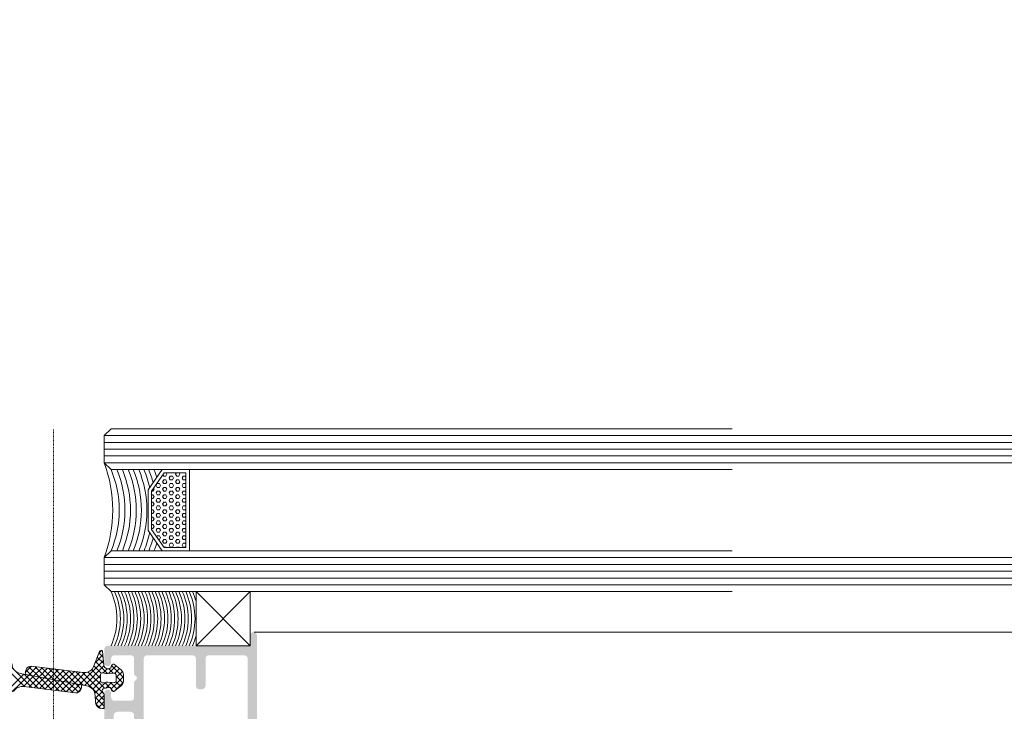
# Model space of a CAD drawing. Header units: millimetres. Extents: x -226731 to 126254, y -16359 to 60195.
# Tile 99 of 256: x -160377 to -160232, y 20937 to 21039. Entities that reach past the tile are written whole.
import ezdxf

# ---------------------------------------------------------------- set-up
doc = ezdxf.new("R2010")
doc.units = ezdxf.units.MM
doc.header["$LTSCALE"] = 0.1
doc.header["$MEASUREMENT"] = 0
doc.linetypes.add('CENTER', pattern=[2, 1.25, -0.25, 0.25, -0.25])
for name, color, linetype, lineweight in [('0_CCE_ FF_SIDE WALL SPRINKLER', 6, 'Continuous', 0), ('2_Centerline', 1, 'CENTER', 15), ('3_Hatch', 8, 'Continuous', 0), ('4. Glass', 140, 'Continuous', 15), ('SPRINKLER COVERAGE AREA', 1, 'Continuous', 9)]:
    doc.layers.add(name, color=color, linetype=linetype, lineweight=lineweight)
doc.layers.add('FIRE FIGHTING SERVICES', color=5, linetype='Continuous')

# ---------------------------------------------------------------- blocks, each defined once
blk = doc.blocks.new('*U429')
at = {"layer": '3_Hatch'}
h = blk.add_hatch(color=8, dxfattribs=at)
h.dxf.hatch_style = 1
h.paths.add_polyline_path([(-28.61, 57.99), (-28.61, 92.53), (-28.57, 92.71), (-28.46, 92.87), (-28.28, 92.98), (-28.1, 93.02), (-22.9, 93.02), (-22.7, 92.98), (-22.54, 92.87), (-22.44, 92.71), (-22.41, 92.53), (-22.41, 57.99), (-22.44, 57.83), (-22.54, 57.65), (-22.7, 57.54), (-22.9, 57.52), (-28.1, 57.52), (-28.28, 57.54), (-28.46, 57.65), (-28.57, 57.83)], flags=16)
h.paths.add_polyline_path([(-22.35, 38.09), (-22.41, 37.89), (-22.41, 33.9), (-22.44, 33.7), (-22.54, 33.54), (-22.7, 33.43), (-22.9, 33.41), (-28.1, 33.41), (-28.28, 33.43), (-28.46, 33.54), (-28.57, 33.7), (-28.61, 33.9), (-28.61, 55.6), (-28.57, 55.8), (-28.46, 55.96), (-28.28, 56.07), (-28.1, 56.11), (-22.9, 56.11), (-22.7, 56.07), (-22.54, 55.96), (-22.44, 55.8), (-22.41, 55.6), (-22.41, 51.61), (-22.35, 51.41), (-22.24, 51.26), (-22.1, 51.15), (-21.9, 51.12), (-21.49, 51.12), (-21.31, 51.15), (-21.15, 51.26), (-21.04, 51.41), (-21, 51.61), (-21, 55.6), (-20.95, 55.8), (-20.84, 55.96), (-20.69, 56.07), (-20.49, 56.11), (-17.36, 56.11), (-17.16, 56.07), (-16.98, 55.96), (-16.87, 55.8), (-16.85, 55.6), (-16.85, 52.5), (-16.81, 52.32), (-16.7, 52.16), (-16.54, 52.05), (-16.35, 52.01), (-13.79, 52.01), (-13.61, 51.96), (-13.45, 51.85), (-13.34, 51.7), (-13.3, 51.5), (-13.3, 33.9), (-13.34, 33.7), (-13.45, 33.54), (-13.61, 33.43), (-13.79, 33.41), (-20.49, 33.41), (-20.69, 33.43), (-20.84, 33.54), (-20.95, 33.7), (-21, 33.9), (-21, 37.89), (-21.04, 38.09), (-21.15, 38.26), (-21.31, 38.37), (-21.49, 38.4), (-21.9, 38.4), (-22.1, 38.37), (-22.24, 38.26)], flags=16)
h.paths.add_polyline_path([(-11.89, 36.23), (-12.2, 36.54), (-12.29, 36.66), (-12.29, 36.83), (-12.2, 36.96), (-11.89, 37.27), (-11.89, 39.59), (-11.85, 39.79), (-11.74, 39.96), (-11.58, 40.07), (-11.38, 40.09), (-9, 40.09), (-8.8, 40.07), (-8.65, 39.96), (-8.54, 39.79), (-8.49, 39.59), (-8.49, 38.99), (-8.42, 38.75), (-8.36, 38.68), (-8.31, 38.6), (-8.23, 38.57), (-8.16, 38.53), (-8.09, 38.49), (-8, 38.49), (-7.92, 38.49), (-7.85, 38.51), (-7.78, 38.55), (-7.7, 38.59), (-7.65, 38.64), (-7.59, 38.69), (-7.54, 38.77), (-7.5, 38.86), (-7.48, 38.99), (-7.48, 43.3), (-7.52, 43.49), (-7.63, 43.65), (-7.79, 43.76), (-8, 43.8), (-8.38, 43.8), (-8.58, 43.76), (-8.76, 43.65), (-8.84, 43.49), (-8.89, 43.3), (-8.89, 42.24), (-8.93, 42.06), (-9.04, 41.9), (-9.2, 41.79), (-9.38, 41.73), (-11.38, 41.73), (-11.58, 41.79), (-11.74, 41.9), (-11.85, 42.06), (-11.89, 42.24), (-11.89, 51.5), (-11.85, 51.7), (-11.74, 51.85), (-11.58, 51.96), (-11.38, 52.01), (-9.38, 52.01), (-9.2, 51.96), (-9.04, 51.85), (-8.93, 51.7), (-8.89, 51.5), (-8.89, 49.91), (-8.84, 49.71), (-8.76, 49.54), (-8.58, 49.43), (-8.38, 49.4), (-8, 49.4), (-7.79, 49.43), (-7.63, 49.54), (-7.52, 49.71), (-7.48, 49.91), (-7.48, 57.01), (-7.52, 57.21), (-7.63, 57.35), (-7.79, 57.46), (-8, 57.52), (-9.92, 57.52), (-10.12, 57.46), (-10.26, 57.35), (-10.37, 57.21), (-10.43, 57.01), (-10.37, 56.8), (-10.26, 56.66), (-10.12, 56.55), (-9.92, 56.51), (-9.38, 56.51), (-9.2, 56.46), (-9.04, 56.35), (-8.93, 56.2), (-8.89, 56), (-8.89, 53.91), (-8.93, 53.71), (-9.04, 53.55), (-9.2, 53.44), (-9.38, 53.4), (-14.95, 53.4), (-15.15, 53.44), (-15.29, 53.55), (-15.4, 53.71), (-15.44, 53.91), (-15.44, 56), (-15.4, 56.2), (-15.29, 56.35), (-15.15, 56.46), (-14.95, 56.51), (-14.36, 56.51), (-14.25, 56.55), (-14.16, 56.58), (-14.07, 56.64), (-14.01, 56.71), (-13.96, 56.79), (-13.94, 56.88), (-13.92, 56.97), (-13.92, 57.06), (-13.94, 57.13), (-13.96, 57.22), (-14.01, 57.3), (-14.07, 57.37), (-14.16, 57.43), (-14.25, 57.48), (-14.42, 57.52), (-20.49, 57.52), (-20.69, 57.54), (-20.84, 57.65), (-20.95, 57.83), (-21, 57.99), (-21, 92.53), (-20.95, 92.71), (-20.84, 92.87), (-20.69, 92.98), (-20.49, 93.02), (-16.5, 93.02), (-16.3, 93.06), (-16.15, 93.17), (-16.04, 93.35), (-15.99, 93.52), (-15.99, 93.92), (-16.04, 94.12), (-16.15, 94.28), (-16.3, 94.39), (-16.5, 94.41), (-29.51, 94.41), (-29.69, 94.39), (-29.85, 94.28), (-29.96, 94.12), (-30, 93.92), (-30, 30.48), (-29.96, 30.3), (-29.85, 30.13), (-29.69, 30.02), (-29.51, 30.01), (-29.3, 30.02), (-29.14, 30.13), (-29.05, 30.3), (-29.01, 30.48), (-29.01, 31.49), (-28.96, 31.69), (-28.85, 31.84), (-28.7, 31.95), (-28.5, 32), (-8, 32), (-7.79, 32.04), (-7.63, 32.15), (-7.52, 32.31), (-7.48, 32.49), (-7.48, 34.51), (-7.52, 34.69), (-7.63, 34.85), (-7.79, 34.96), (-8, 35), (-8.18, 34.96), (-8.34, 34.85), (-8.45, 34.69), (-8.49, 34.51), (-8.49, 33.9), (-8.54, 33.7), (-8.65, 33.54), (-8.8, 33.43), (-9, 33.41), (-11.38, 33.41), (-11.58, 33.43), (-11.74, 33.54), (-11.85, 33.7), (-11.89, 33.9)])
at = {"layer": '2_Centerline', "color": 8, "ltscale": 0.25}
blk.add_line((0, 230.78), (0, 0), dxfattribs=at)
at = {"layer": '3_Hatch', "color": 8, "linetype": 'Continuous'}
for p, q in [((-7.48, 41.11), (-7.34, 41.26)), ((-7.48, 40.23), (-6.62, 41.09)), ((-6.14, 39.55), (-7.48, 40.9)), ((-6.21, 40.51), (-6.93, 41.23)), ((-7.48, 39.34), (-6.23, 40.59)), ((-3.29, 35.82), (-7.48, 40.01)), ((-7.23, 38.72), (-6.15, 39.79)), ((3.62, 36.31), (7.3, 39.98)), ((-10.3, 36.52), (-8.49, 38.34)), ((-10.28, 37.43), (-9.1, 38.61)), ((-9.19, 37.3), (-9.86, 37.97)), ((-8.39, 37.39), (-9.38, 38.37)), ((-8.51, 38.39), (-8.85, 38.73)), ((-8.55, 37.4), (-7.71, 38.23)), ((-7.55, 37.43), (-8.26, 38.14)), ((-7.65, 37.4), (-6.08, 38.98)), ((-5.1, 35.87), (-7.51, 38.27)), ((-7.44, 34.96), (-4.58, 37.83)), ((-4.3, 35.94), (-7.43, 39.07)), ((-6.94, 37.23), (-5.78, 38.4)), ((-6.94, 36.35), (-5.28, 38.01)), ((-2.28, 35.69), (-4.38, 37.79)), ((-4.12, 38.28), (-3.48, 38.92)), ((-3.3, 37.59), (-4.09, 38.39)), ((-3.83, 37.69), (-2.64, 38.88)), ((-2.21, 37.39), (-3.67, 38.85)), ((-3.08, 37.55), (-1.86, 38.78)), ((-1.13, 37.19), (-2.84, 38.9)), ((-2.34, 37.42), (-1.07, 38.68)), ((-0.04, 36.99), (-1.83, 38.78)), ((-1.59, 37.28), (-0.28, 38.59)), ((-0.85, 37.14), (0.5, 38.49)), ((1.05, 36.79), (-0.82, 38.65)), ((-0.1, 37), (1.29, 38.39)), ((2.13, 36.59), (0.19, 38.53)), ((0.64, 36.86), (2.08, 38.29)), ((3.22, 36.38), (1.2, 38.4)), ((1.39, 36.72), (2.86, 38.2)), ((2.13, 36.58), (3.65, 38.1)), ((4.3, 36.18), (2.21, 38.28)), ((2.88, 36.45), (4.44, 38)), ((7.48, 33.88), (3.21, 38.15)), ((7.22, 35.03), (4.22, 38.03)), ((4.37, 36.17), (7.37, 39.17)), ((-8.57, 34.91), (-10.3, 36.65)), ((-9.25, 36.47), (-10.26, 37.49)), ((-10.17, 35.78), (-9.25, 36.69)), ((-7.36, 34.16), (-3.83, 37.69)), ((-5.64, 35.52), (-6.94, 36.81)), ((-4.68, 35.96), (-3.08, 37.55)), ((-3.87, 35.89), (-2.34, 37.42)), ((-1.27, 35.57), (-3.3, 37.59)), ((-3.08, 35.79), (-1.59, 37.28)), ((-2.29, 35.69), (-0.85, 37.14)), ((-0.26, 35.44), (-2.21, 37.39)), ((-1.51, 35.6), (-0.1, 37)), ((0.74, 35.32), (-1.13, 37.19)), ((-0.72, 35.5), (0.64, 36.86)), ((1.75, 35.19), (-0.04, 36.99)), ((0.07, 35.4), (1.39, 36.72)), ((0.86, 35.31), (2.13, 36.58)), ((2.76, 35.07), (1.05, 36.79)), ((1.64, 35.21), (2.88, 36.45)), ((3.63, 35.09), (2.13, 36.59)), ((2.43, 35.11), (3.62, 36.31)), ((4.07, 35.53), (3.22, 36.38)), ((-9.71, 35.35), (-9.02, 36.04)), ((-9.23, 34.95), (-8.09, 36.08)), ((-8.16, 35.39), (-8.82, 36.04)), ((-6.21, 34.32), (-7.98, 36.09)), ((-7.91, 35.38), (-7.31, 35.98)), ((-5.97, 34.96), (-7.04, 36.04)), ((3.22, 35.01), (4.15, 35.95)), ((-6.46, 33.68), (-7.4, 34.63)), ((-6.7, 33.04), (-7.31, 33.65)), ((-7.28, 33.35), (-6.15, 34.49)), ((-7.06, 32.7), (-6.69, 33.06)), ((-19.53, 17.26, 0.02), (-19.43, 17.43, 0.02)), ((-19.11, 17.43, 0.02), (-19.43, 17.43, 0.02)), ((-18.95, 17.16, 0.02), (-19.11, 17.43, 0.02)), ((-18.47, 17.43, 0.02), (-18.52, 17.51, 0.02)), ((-18.16, 17.43, 0.02), (-18.48, 17.43, 0.02)), ((-18.16, 17.43, 0.02), (-18.11, 17.51, 0.02)), ((-17.68, 17.15, 0.02), (-17.52, 17.43, 0.02)), ((-17.21, 17.43, 0.02), (-17.53, 17.43, 0.02)), ((-17.05, 17.16, 0.02), (-17.2, 17.43, 0.02)), ((-16.57, 17.43, 0.02), (-16.61, 17.51, 0.02)), ((-16.26, 17.43, 0.02), (-16.57, 17.43, 0.02)), ((-16.25, 17.43, 0.02), (-16.24, 17.44, 0.02)), ((-19.43, 16.88, 0.02), (-19.53, 17.05, 0.02)), ((-19.53, 16.16, 0.02), (-19.43, 16.33, 0.02)), ((-19.11, 16.88, 0.02), (-19.43, 16.88, 0.02)), ((-19.11, 16.33, 0.02), (-19.43, 16.33, 0.02)), ((-19.11, 16.88, 0.02), (-18.95, 17.15, 0.02)), ((-18.95, 16.06, 0.02), (-19.11, 16.33, 0.02)), ((-19.11, 15.78, 0.02), (-18.95, 16.05, 0.02)), ((-18.63, 16.6, 0.02), (-18.47, 16.88, 0.02)), ((-18.47, 16.33, 0.02), (-18.63, 16.61, 0.02)), ((-18.16, 16.88, 0.02), (-18.48, 16.88, 0.02)), ((-18.16, 16.33, 0.02), (-18.48, 16.33, 0.02)), ((-18, 16.61, 0.02), (-18.16, 16.88, 0.02)), ((-18.16, 16.33, 0.02), (-18, 16.6, 0.02)), ((-17.52, 16.88, 0.02), (-17.68, 17.16, 0.02)), ((-17.68, 16.05, 0.02), (-17.52, 16.33, 0.02)), ((-17.52, 15.78, 0.02), (-17.68, 16.06, 0.02)), ((-17.21, 16.88, 0.02), (-17.53, 16.88, 0.02)), ((-17.21, 16.33, 0.02), (-17.53, 16.33, 0.02)), ((-17.2, 16.88, 0.02), (-17.05, 17.15, 0.02)), ((-17.05, 16.06, 0.02), (-17.2, 16.33, 0.02)), ((-17.2, 15.78, 0.02), (-17.05, 16.05, 0.02)), ((-16.73, 16.6, 0.02), (-16.57, 16.88, 0.02)), ((-16.57, 16.33, 0.02), (-16.73, 16.61, 0.02)), ((-16.26, 16.88, 0.02), (-16.57, 16.88, 0.02)), ((-16.26, 16.33, 0.02), (-16.57, 16.33, 0.02)), ((-16.09, 16.61, 0.02), (-16.25, 16.88, 0.02)), ((-16.25, 16.33, 0.02), (-16.09, 16.6, 0.02)), ((-15.78, 16.05, 0.02), (-15.62, 16.33, 0.02)), ((-15.62, 15.78, 0.02), (-15.78, 16.06, 0.02)), ((-15.48, 16.33, 0.02), (-15.62, 16.33, 0.02)), ((-19.43, 15.78, 0.02), (-19.53, 15.96, 0.02)), ((-19.53, 15.06, 0.02), (-19.43, 15.23, 0.02)), ((-19.43, 14.68, 0.02), (-19.53, 14.86, 0.02)), ((-19.11, 15.78, 0.02), (-19.43, 15.78, 0.02)), ((-19.11, 15.23, 0.02), (-19.43, 15.23, 0.02)), ((-19.11, 14.68, 0.02), (-19.43, 14.68, 0.02)), ((-18.95, 14.96, 0.02), (-19.11, 15.23, 0.02)), ((-19.11, 14.68, 0.02), (-18.95, 14.95, 0.02)), ((-18.63, 15.5, 0.02), (-18.47, 15.78, 0.02)), ((-18.47, 15.23, 0.02), (-18.63, 15.51, 0.02)), ((-18.63, 14.4, 0.02), (-18.47, 14.68, 0.02)), ((-18.16, 15.78, 0.02), (-18.48, 15.78, 0.02)), ((-18.16, 15.23, 0.02), (-18.48, 15.23, 0.02)), ((-18.16, 14.68, 0.02), (-18.48, 14.68, 0.02)), ((-18, 15.51, 0.02), (-18.16, 15.78, 0.02)), ((-18.16, 15.23, 0.02), (-18, 15.5, 0.02)), ((-18, 14.41, 0.02), (-18.16, 14.68, 0.02)), ((-17.68, 14.95, 0.02), (-17.52, 15.23, 0.02)), ((-17.52, 14.68, 0.02), (-17.68, 14.96, 0.02)), ((-17.21, 15.78, 0.02), (-17.53, 15.78, 0.02)), ((-17.21, 15.23, 0.02), (-17.53, 15.23, 0.02)), ((-17.21, 14.68, 0.02), (-17.53, 14.68, 0.02)), ((-17.05, 14.96, 0.02), (-17.2, 15.23, 0.02)), ((-17.2, 14.68, 0.02), (-17.05, 14.95, 0.02)), ((-16.73, 15.5, 0.02), (-16.57, 15.78, 0.02)), ((-16.57, 15.23, 0.02), (-16.73, 15.51, 0.02)), ((-16.73, 14.4, 0.02), (-16.57, 14.68, 0.02)), ((-16.26, 15.78, 0.02), (-16.57, 15.78, 0.02)), ((-16.26, 15.23, 0.02), (-16.57, 15.23, 0.02)), ((-16.26, 14.68, 0.02), (-16.57, 14.68, 0.02)), ((-16.09, 15.51, 0.02), (-16.25, 15.78, 0.02)), ((-16.25, 15.23, 0.02), (-16.09, 15.5, 0.02)), ((-16.09, 14.41, 0.02), (-16.25, 14.68, 0.02)), ((-15.78, 14.95, 0.02), (-15.62, 15.23, 0.02)), ((-15.62, 14.68, 0.02), (-15.78, 14.96, 0.02)), ((-15.3, 15.78, 0.02), (-15.62, 15.78, 0.02)), ((-15.3, 15.23, 0.02), (-15.62, 15.23, 0.02)), ((-15.3, 14.68, 0.02), (-15.62, 14.68, 0.02)), ((-15.3, 15.78, 0.02), (-15.21, 15.93, 0.02)), ((-15.14, 14.96, 0.02), (-15.3, 15.23, 0.02)), ((-15.3, 14.68, 0.02), (-15.14, 14.95, 0.02)), ((-14.82, 14.4, 0.02), (-14.66, 14.68, 0.02)), ((-14.47, 14.68, 0.02), (-14.67, 14.68, 0.02)), ((-19.53, 13.96, 0.02), (-19.43, 14.13, 0.02)), ((-19.43, 13.58, 0.02), (-19.53, 13.76, 0.02)), ((-19.11, 14.13, 0.02), (-19.43, 14.13, 0.02)), ((-19.11, 13.58, 0.02), (-19.43, 13.58, 0.02)), ((-18.95, 13.86, 0.02), (-19.11, 14.13, 0.02)), ((-19.11, 13.58, 0.02), (-18.95, 13.85, 0.02)), ((-18.47, 14.13, 0.02), (-18.63, 14.41, 0.02)), ((-18.63, 13.3, 0.02), (-18.47, 13.58, 0.02)), ((-18.47, 13.03, 0.02), (-18.63, 13.31, 0.02)), ((-18.16, 14.13, 0.02), (-18.48, 14.13, 0.02)), ((-18.16, 13.58, 0.02), (-18.48, 13.58, 0.02)), ((-18.16, 14.13, 0.02), (-18, 14.4, 0.02)), ((-18, 13.31, 0.02), (-18.16, 13.58, 0.02)), ((-18.16, 13.03, 0.02), (-18, 13.3, 0.02)), ((-17.68, 13.85, 0.02), (-17.52, 14.13, 0.02)), ((-17.52, 13.58, 0.02), (-17.68, 13.86, 0.02)), ((-17.21, 14.13, 0.02), (-17.53, 14.13, 0.02)), ((-17.21, 13.58, 0.02), (-17.53, 13.58, 0.02)), ((-17.05, 13.86, 0.02), (-17.2, 14.13, 0.02)), ((-17.2, 13.58, 0.02), (-17.05, 13.85, 0.02)), ((-16.57, 14.13, 0.02), (-16.73, 14.41, 0.02)), ((-16.73, 13.3, 0.02), (-16.57, 13.58, 0.02)), ((-16.57, 13.03, 0.02), (-16.73, 13.31, 0.02)), ((-16.26, 14.13, 0.02), (-16.57, 14.13, 0.02)), ((-16.26, 13.58, 0.02), (-16.57, 13.58, 0.02)), ((-16.25, 14.13, 0.02), (-16.09, 14.4, 0.02)), ((-16.09, 13.31, 0.02), (-16.25, 13.58, 0.02)), ((-16.25, 13.03, 0.02), (-16.09, 13.3, 0.02)), ((-15.78, 13.85, 0.02), (-15.62, 14.13, 0.02)), ((-15.62, 13.58, 0.02), (-15.78, 13.86, 0.02)), ((-15.3, 14.13, 0.02), (-15.62, 14.13, 0.02)), ((-15.3, 13.58, 0.02), (-15.62, 13.58, 0.02)), ((-15.14, 13.86, 0.02), (-15.3, 14.13, 0.02)), ((-15.3, 13.58, 0.02), (-15.14, 13.85, 0.02)), ((-14.66, 14.13, 0.02), (-14.82, 14.41, 0.02)), ((-14.82, 13.3, 0.02), (-14.66, 13.58, 0.02)), ((-14.66, 13.03, 0.02), (-14.82, 13.31, 0.02)), ((-14.47, 14.13, 0.02), (-14.67, 14.13, 0.02)), ((-14.47, 13.58, 0.02), (-14.67, 13.58, 0.02)), ((-19.53, 12.86, 0.02), (-19.43, 13.03, 0.02)), ((-19.43, 12.48, 0.02), (-19.53, 12.66, 0.02)), ((-19.53, 11.76, 0.02), (-19.43, 11.93, 0.02)), ((-19.11, 13.03, 0.02), (-19.43, 13.03, 0.02)), ((-19.11, 12.48, 0.02), (-19.43, 12.48, 0.02)), ((-19.11, 11.93, 0.02), (-19.43, 11.93, 0.02)), ((-18.95, 12.76, 0.02), (-19.11, 13.03, 0.02)), ((-19.11, 12.48, 0.02), (-18.95, 12.75, 0.02)), ((-18.95, 11.66, 0.02), (-19.11, 11.93, 0.02)), ((-19.11, 11.38, 0.02), (-18.95, 11.65, 0.02)), ((-18.63, 12.2, 0.02), (-18.47, 12.48, 0.02)), ((-18.47, 11.93, 0.02), (-18.63, 12.21, 0.02)), ((-18.16, 13.03, 0.02), (-18.48, 13.03, 0.02)), ((-18.16, 12.48, 0.02), (-18.48, 12.48, 0.02)), ((-18.16, 11.93, 0.02), (-18.48, 11.93, 0.02)), ((-18, 12.21, 0.02), (-18.16, 12.48, 0.02)), ((-18.16, 11.93, 0.02), (-18, 12.2, 0.02)), ((-17.68, 12.75, 0.02), (-17.52, 13.03, 0.02)), ((-17.52, 12.48, 0.02), (-17.68, 12.76, 0.02)), ((-17.68, 11.65, 0.02), (-17.52, 11.93, 0.02)), ((-17.52, 11.38, 0.02), (-17.68, 11.66, 0.02)), ((-17.21, 13.03, 0.02), (-17.53, 13.03, 0.02)), ((-17.21, 12.48, 0.02), (-17.53, 12.48, 0.02)), ((-17.21, 11.93, 0.02), (-17.53, 11.93, 0.02)), ((-17.05, 12.76, 0.02), (-17.2, 13.03, 0.02)), ((-17.2, 12.48, 0.02), (-17.05, 12.75, 0.02)), ((-17.05, 11.66, 0.02), (-17.2, 11.93, 0.02)), ((-17.2, 11.38, 0.02), (-17.05, 11.65, 0.02)), ((-16.73, 12.2, 0.02), (-16.57, 12.48, 0.02)), ((-16.57, 11.93, 0.02), (-16.73, 12.21, 0.02)), ((-16.26, 13.03, 0.02), (-16.57, 13.03, 0.02)), ((-16.26, 12.48, 0.02), (-16.57, 12.48, 0.02)), ((-16.26, 11.93, 0.02), (-16.57, 11.93, 0.02)), ((-16.09, 12.21, 0.02), (-16.25, 12.48, 0.02)), ((-16.25, 11.93, 0.02), (-16.09, 12.2, 0.02)), ((-15.78, 12.75, 0.02), (-15.62, 13.03, 0.02)), ((-15.62, 12.48, 0.02), (-15.78, 12.76, 0.02)), ((-15.78, 11.65, 0.02), (-15.62, 11.93, 0.02)), ((-15.62, 11.38, 0.02), (-15.78, 11.66, 0.02)), ((-15.3, 13.03, 0.02), (-15.62, 13.03, 0.02)), ((-15.3, 12.48, 0.02), (-15.62, 12.48, 0.02)), ((-15.3, 11.93, 0.02), (-15.62, 11.93, 0.02)), ((-15.14, 12.76, 0.02), (-15.3, 13.03, 0.02)), ((-15.3, 12.48, 0.02), (-15.14, 12.75, 0.02)), ((-15.14, 11.66, 0.02), (-15.3, 11.93, 0.02)), ((-15.3, 11.38, 0.02), (-15.14, 11.65, 0.02)), ((-14.82, 12.2, 0.02), (-14.66, 12.48, 0.02)), ((-14.66, 11.93, 0.02), (-14.82, 12.21, 0.02)), ((-14.47, 13.03, 0.02), (-14.67, 13.03, 0.02)), ((-14.47, 12.48, 0.02), (-14.67, 12.48, 0.02)), ((-14.47, 11.93, 0.02), (-14.67, 11.93, 0.02)), ((-19.43, 11.38, 0.02), (-19.53, 11.56, 0.02)), ((-19.53, 10.66, 0.02), (-19.43, 10.83, 0.02)), ((-19.43, 10.28, 0.02), (-19.53, 10.46, 0.02)), ((-19.11, 11.38, 0.02), (-19.43, 11.38, 0.02)), ((-19.11, 10.83, 0.02), (-19.43, 10.83, 0.02)), ((-19.11, 10.28, 0.02), (-19.43, 10.28, 0.02)), ((-18.95, 10.56, 0.02), (-19.11, 10.83, 0.02)), ((-19.11, 10.28, 0.02), (-18.95, 10.55, 0.02)), ((-18.63, 11.1, 0.02), (-18.47, 11.38, 0.02)), ((-18.47, 10.83, 0.02), (-18.63, 11.11, 0.02)), ((-18.63, 10, 0.02), (-18.47, 10.28, 0.02)), ((-18.16, 11.38, 0.02), (-18.48, 11.38, 0.02)), ((-18.16, 10.83, 0.02), (-18.48, 10.83, 0.02)), ((-18.16, 10.28, 0.02), (-18.48, 10.28, 0.02)), ((-18, 11.11, 0.02), (-18.16, 11.38, 0.02)), ((-18.16, 10.83, 0.02), (-18, 11.1, 0.02)), ((-18, 10.01, 0.02), (-18.16, 10.28, 0.02)), ((-17.68, 10.55, 0.02), (-17.52, 10.83, 0.02)), ((-17.52, 10.28, 0.02), (-17.68, 10.56, 0.02)), ((-17.21, 11.38, 0.02), (-17.53, 11.38, 0.02)), ((-17.21, 10.83, 0.02), (-17.53, 10.83, 0.02)), ((-17.21, 10.28, 0.02), (-17.53, 10.28, 0.02)), ((-17.05, 10.56, 0.02), (-17.2, 10.83, 0.02)), ((-17.2, 10.28, 0.02), (-17.05, 10.55, 0.02)), ((-16.73, 11.1, 0.02), (-16.57, 11.38, 0.02)), ((-16.57, 10.83, 0.02), (-16.73, 11.11, 0.02)), ((-16.73, 10, 0.02), (-16.57, 10.28, 0.02)), ((-16.26, 11.38, 0.02), (-16.57, 11.38, 0.02)), ((-16.26, 10.83, 0.02), (-16.57, 10.83, 0.02)), ((-16.26, 10.28, 0.02), (-16.57, 10.28, 0.02)), ((-16.09, 11.11, 0.02), (-16.25, 11.38, 0.02)), ((-16.25, 10.83, 0.02), (-16.09, 11.1, 0.02)), ((-16.09, 10.01, 0.02), (-16.25, 10.28, 0.02)), ((-15.78, 10.55, 0.02), (-15.62, 10.83, 0.02)), ((-15.62, 10.28, 0.02), (-15.78, 10.56, 0.02)), ((-15.3, 11.38, 0.02), (-15.62, 11.38, 0.02)), ((-15.3, 10.83, 0.02), (-15.62, 10.83, 0.02)), ((-15.3, 10.28, 0.02), (-15.62, 10.28, 0.02)), ((-15.14, 10.56, 0.02), (-15.3, 10.83, 0.02)), ((-15.3, 10.28, 0.02), (-15.14, 10.55, 0.02)), ((-14.82, 11.1, 0.02), (-14.66, 11.38, 0.02)), ((-14.66, 10.83, 0.02), (-14.82, 11.11, 0.02)), ((-14.82, 10, 0.02), (-14.66, 10.28, 0.02)), ((-14.47, 11.38, 0.02), (-14.67, 11.38, 0.02)), ((-14.47, 10.83, 0.02), (-14.67, 10.83, 0.02)), ((-14.47, 10.28, 0.02), (-14.67, 10.28, 0.02)), ((-19.53, 9.56, 0.02), (-19.43, 9.73, 0.02)), ((-19.43, 9.18, 0.02), (-19.53, 9.36, 0.02)), ((-19.11, 9.73, 0.02), (-19.43, 9.73, 0.02)), ((-19.11, 9.18, 0.02), (-19.43, 9.18, 0.02)), ((-18.95, 9.46, 0.02), (-19.11, 9.73, 0.02)), ((-19.11, 9.18, 0.02), (-18.95, 9.45, 0.02)), ((-18.47, 9.73, 0.02), (-18.63, 10.01, 0.02)), ((-18.63, 8.9, 0.02), (-18.47, 9.18, 0.02)), ((-18.47, 8.63, 0.02), (-18.63, 8.91, 0.02)), ((-18.16, 9.73, 0.02), (-18.48, 9.73, 0.02)), ((-18.16, 9.18, 0.02), (-18.48, 9.18, 0.02)), ((-18.16, 9.73, 0.02), (-18, 10, 0.02)), ((-18, 8.91, 0.02), (-18.16, 9.18, 0.02)), ((-18.16, 8.63, 0.02), (-18, 8.9, 0.02)), ((-17.68, 9.45, 0.02), (-17.52, 9.73, 0.02)), ((-17.52, 9.18, 0.02), (-17.68, 9.46, 0.02)), ((-17.21, 9.73, 0.02), (-17.53, 9.73, 0.02)), ((-17.21, 9.18, 0.02), (-17.53, 9.18, 0.02)), ((-17.05, 9.46, 0.02), (-17.2, 9.73, 0.02)), ((-17.2, 9.18, 0.02), (-17.05, 9.45, 0.02)), ((-16.57, 9.73, 0.02), (-16.73, 10.01, 0.02)), ((-16.73, 8.9, 0.02), (-16.57, 9.18, 0.02)), ((-16.57, 8.63, 0.02), (-16.73, 8.91, 0.02)), ((-16.26, 9.73, 0.02), (-16.57, 9.73, 0.02)), ((-16.26, 9.18, 0.02), (-16.57, 9.18, 0.02)), ((-16.25, 9.73, 0.02), (-16.09, 10, 0.02)), ((-16.09, 8.91, 0.02), (-16.25, 9.18, 0.02)), ((-16.25, 8.63, 0.02), (-16.09, 8.9, 0.02)), ((-15.78, 9.45, 0.02), (-15.62, 9.73, 0.02)), ((-15.62, 9.18, 0.02), (-15.78, 9.46, 0.02)), ((-15.3, 9.73, 0.02), (-15.62, 9.73, 0.02)), ((-15.3, 9.18, 0.02), (-15.62, 9.18, 0.02)), ((-15.14, 9.46, 0.02), (-15.3, 9.73, 0.02)), ((-15.3, 9.18, 0.02), (-15.14, 9.45, 0.02)), ((-14.66, 9.73, 0.02), (-14.82, 10.01, 0.02)), ((-14.82, 8.9, 0.02), (-14.66, 9.18, 0.02)), ((-14.74, 8.77, 0.02), (-14.82, 8.91, 0.02)), ((-14.47, 9.73, 0.02), (-14.67, 9.73, 0.02)), ((-14.47, 9.18, 0.02), (-14.67, 9.18, 0.02)), ((-19.53, 8.46, 0.02), (-19.43, 8.63, 0.02)), ((-19.43, 8.08, 0.02), (-19.53, 8.26, 0.02)), ((-19.53, 7.36, 0.02), (-19.43, 7.53, 0.02)), ((-19.11, 8.63, 0.02), (-19.43, 8.63, 0.02)), ((-19.11, 8.08, 0.02), (-19.43, 8.08, 0.02)), ((-19.11, 7.53, 0.02), (-19.43, 7.53, 0.02)), ((-18.95, 8.36, 0.02), (-19.11, 8.63, 0.02)), ((-19.11, 8.08, 0.02), (-18.95, 8.35, 0.02)), ((-18.95, 7.26, 0.02), (-19.11, 7.53, 0.02)), ((-18.63, 7.8, 0.02), (-18.47, 8.08, 0.02)), ((-18.47, 7.53, 0.02), (-18.63, 7.81, 0.02)), ((-18.16, 8.63, 0.02), (-18.48, 8.63, 0.02)), ((-18.16, 8.08, 0.02), (-18.48, 8.08, 0.02)), ((-18.16, 7.53, 0.02), (-18.48, 7.53, 0.02)), ((-18, 7.81, 0.02), (-18.16, 8.08, 0.02)), ((-18.16, 7.53, 0.02), (-18, 7.8, 0.02)), ((-17.68, 8.35, 0.02), (-17.52, 8.63, 0.02)), ((-17.52, 8.08, 0.02), (-17.68, 8.36, 0.02)), ((-17.68, 7.25, 0.02), (-17.52, 7.53, 0.02)), ((-17.52, 6.98, 0.02), (-17.68, 7.26, 0.02)), ((-17.21, 8.63, 0.02), (-17.53, 8.63, 0.02)), ((-17.21, 8.08, 0.02), (-17.53, 8.08, 0.02)), ((-17.21, 7.53, 0.02), (-17.53, 7.53, 0.02)), ((-17.05, 8.36, 0.02), (-17.2, 8.63, 0.02)), ((-17.2, 8.08, 0.02), (-17.05, 8.35, 0.02)), ((-17.05, 7.26, 0.02), (-17.2, 7.53, 0.02)), ((-16.73, 7.8, 0.02), (-16.57, 8.08, 0.02)), ((-16.57, 7.53, 0.02), (-16.73, 7.81, 0.02)), ((-16.26, 8.63, 0.02), (-16.57, 8.63, 0.02)), ((-16.26, 8.08, 0.02), (-16.57, 8.08, 0.02)), ((-16.26, 7.53, 0.02), (-16.57, 7.53, 0.02)), ((-16.09, 7.81, 0.02), (-16.25, 8.08, 0.02)), ((-16.25, 7.53, 0.02), (-16.09, 7.8, 0.02)), ((-15.78, 8.35, 0.02), (-15.62, 8.63, 0.02)), ((-15.62, 8.08, 0.02), (-15.78, 8.36, 0.02)), ((-15.74, 7.31, 0.02), (-15.62, 7.53, 0.02)), ((-15.3, 8.63, 0.02), (-15.62, 8.63, 0.02)), ((-15.3, 8.08, 0.02), (-15.62, 8.08, 0.02)), ((-15.59, 7.53, 0.02), (-15.62, 7.53, 0.02)), ((-15.14, 8.36, 0.02), (-15.3, 8.63, 0.02)), ((-15.3, 8.08, 0.02), (-15.14, 8.35, 0.02)), ((-19.43, 6.98, 0.02), (-19.53, 7.16, 0.02)), ((-19.11, 6.98, 0.02), (-19.43, 6.98, 0.02)), ((-19.11, 6.98, 0.02), (-18.95, 7.25, 0.02)), ((-18.63, 6.7, 0.02), (-18.47, 6.98, 0.02)), ((-18.52, 6.51, 0.02), (-18.63, 6.71, 0.02)), ((-18.16, 6.98, 0.02), (-18.48, 6.98, 0.02)), ((-18, 6.71, 0.02), (-18.16, 6.98, 0.02)), ((-18.11, 6.51, 0.02), (-18, 6.7, 0.02)), ((-17.21, 6.98, 0.02), (-17.53, 6.98, 0.02)), ((-17.2, 6.98, 0.02), (-17.05, 7.25, 0.02)), ((-16.73, 6.7, 0.02), (-16.57, 6.98, 0.02)), ((-16.61, 6.51, 0.02), (-16.73, 6.71, 0.02)), ((-16.26, 6.98, 0.02), (-16.57, 6.98, 0.02)), ((-16.12, 6.76, 0.02), (-16.25, 6.98, 0.02))]:
    blk.add_line(p, q, dxfattribs=at)
at = {"layer": '3_Hatch', "color": 8}
for p, q in [((-7.18, 41.26), (-7.48, 41.26)), ((-7.48, 41.26), (-7.48, 39.17)), ((-6.13, 39.35), (-6.18, 40.31)), ((-9.04, 38.66), (-10.02, 37.84)), ((-8.47, 38.28), (-8.57, 38.54)), ((-7.43, 38.29), (-8.15, 38.14)), ((-7.48, 39.17), (-7.23, 38.73)), ((4.1, 36.22), (-4.9, 37.89)), ((-4.1, 37.74), (4.9, 36.07)), ((4.38, 38.01), (-3.27, 38.95)), ((-10.3, 37.23), (-10.3, 36.23)), ((-9.25, 36.33), (-9.25, 37.12)), ((-8.93, 37.42), (-8.01, 37.37)), ((-7.72, 37.39), (-7.3, 37.48)), ((-6.94, 37.18), (-6.94, 36.27)), ((-10.02, 35.61), (-9.04, 34.79)), ((-8.01, 36.08), (-8.93, 36.03)), ((-8.57, 34.91), (-8.47, 35.24)), ((-7.3, 35.97), (-7.72, 36.06)), ((-7.43, 34.91), (-7.23, 32.8)), ((-6.78, 32.83), (-5.87, 35.22)), ((-4.38, 35.95), (3.27, 35.01)), ((-29.01, 32), (-21.01, 32)), ((-29.01, 24), (-29.01, 32)), ((-29.01, 32), (-21.01, 24)), ((-21.01, 32), (-29.01, 24)), ((-29.01, 24), (-29.01, 32)), ((-21.01, 32), (-21.01, 24)), ((-21.01, 24), (-21.01, 32)), ((-29.56, 30.01), (-1150, 30.01)), ((-21.01, 24), (-29.01, 24)), ((-1150, 23, 0), (-7.48, 23)), ((-1150, 22, 0), (-7.48, 22)), ((-1150, 21, 0), (-7.48, 21)), ((-1150, 20, 0), (-7.48, 20)), ((-1150, 19, 0), (-7.48, 19)), ((-20.03, 6.01, 0.02), (-20.03, 18.01, 0.02)), ((-19.53, 6.51, 0.02), (-19.53, 17.51, 0.02)), ((-19.53, 17.51, 0.02), (-16.29, 17.51, 0.02)), ((-16.29, 17.51, 0.02), (-14.47, 14.86, 0.02)), ((-16.03, 18.01, 0.02), (-13.97, 15.01, 0.02)), ((-14.47, 14.86, 0.02), (-14.47, 9.17, 0.02)), ((-13.97, 15.01, 0.02), (-13.97, 9.01, 0.02)), ((-14.47, 9.17, 0.02), (-16.29, 6.51, 0.02)), ((-13.97, 9.01, 0.02), (-16.03, 6.01, 0.02)), ((-16.29, 6.51, 0.02), (-19.53, 6.51, 0.02)), ((-1150, 5, 0), (-7.48, 5)), ((-1150, 4, 0), (-7.48, 4)), ((-1150, 3, 0), (-7.48, 3)), ((-1150, 2, 0), (-7.48, 2)), ((-1150, 1, 0), (-7.48, 1))]:
    blk.add_line(p, q, dxfattribs=at)
for centre, radius, start, end in [((-7.18, 40.26), 1, 2.9793, 90), ((-4.63, 39.37), 1.5, 180.5805, 259.4803), ((-9.5, 37.23), 0.8, 130, 180), ((-8.85, 38.43), 0.3, 22.2031, 130), ((-8.21, 38.43), 0.3, 210, 281.9731), ((-7.5, 38.58), 0.3, 281.9731, 29.6447), ((-3.25, 38.05), 0.9, 91.0175, 200.2869), ((4.57, 39.5), 1.5, 262.7957, 329.961), ((-8.95, 37.12), 0.3, 86.8644, 180), ((-8.95, 36.33), 0.3, 180, 273.1356), ((-7.95, 38.46), 1.1, 266.8644, 281.9731), ((-7.24, 37.18), 0.3, 0, 101.9731), ((-9.5, 36.23), 0.8, 180, 230), ((-8.85, 35.02), 0.3, 230, 337.7969), ((-8.04, 34.76), 0.635, 13.3802, 131.9125), ((-7.95, 34.99), 1.1, 78.0269, 93.1356), ((-7.24, 36.27), 0.3, 258.0269, 0), ((-4.57, 34.46), 1.5, 82.7957, 149.961), ((3.25, 35.91), 0.9, 271.0175, 20.2869), ((4.63, 34.6), 1.5, 0.5805, 79.4803), ((-11.77, 28, 0), 9.59, 155.3498, 164.5957), ((-11.27, 28, 0), 9.59, 155.3498, 204.6502), ((-10.77, 28, 0), 9.59, 155.3498, 204.6502), ((-10.27, 28, 0), 9.59, 155.3498, 204.6502), ((-9.77, 28, 0), 9.59, 155.3498, 204.6502), ((-9.27, 28, 0), 9.59, 155.3498, 204.6502), ((-8.77, 28, 0), 9.59, 155.3498, 204.6502), ((-8.27, 28, 0), 9.59, 155.3498, 204.6502), ((-7.77, 28, 0), 9.59, 155.3498, 204.6502), ((-7.27, 28, 0), 9.59, 155.3498, 204.6502), ((-6.77, 28, 0), 9.59, 155.3498, 204.6502), ((-6.27, 28, 0), 9.59, 155.3498, 204.6502), ((-5.77, 28, 0), 9.59, 155.3498, 204.6502), ((-5.27, 28, 0), 9.59, 155.3498, 204.6502), ((-4.77, 28, 0), 9.59, 155.3498, 204.6502), ((-4.27, 28, 0), 9.59, 155.3498, 204.6502), ((-3.77, 28, 0), 9.59, 155.3498, 204.6502), ((-3.27, 28, 0), 9.59, 155.3498, 204.6502), ((-2.77, 28, 0), 9.59, 155.3498, 204.6502), ((-2.27, 28, 0), 9.59, 155.3498, 204.6502), ((-1.77, 28, 0), 9.59, 155.3498, 204.6502), ((-1.27, 28, 0), 9.59, 155.3498, 204.6502), ((-0.77, 28, 0), 9.59, 155.3498, 204.6502), ((-0.27, 28, 0), 9.59, 155.3498, 204.6502), ((0.23, 28, 0), 9.59, 155.3498, 204.6502), ((-7.02, 32.96), 0.271, 217.2128, 329.9224), ((-11.77, 28, 0), 9.59, 195.4043, 204.6502), ((11.33, 12, 0.03), 20.07, 159.5887, 200.4113), ((-0.39, 12.01, 0.02), 15.61, 157.4346, 161.9459), ((0.38, 12.01, 0.02), 15.61, 157.4346, 164.9477), ((1.07, 12.01, 0.02), 15.61, 157.4346, 167.7859), ((1.84, 12.01, 0.02), 15.61, 157.4346, 202.6117), ((2.65, 12.01, 0.02), 15.61, 157.4346, 202.6117), ((3.4, 12.01, 0.02), 15.61, 157.4346, 202.6117), ((4.26, 12.01, 0.02), 15.61, 157.4346, 202.6117), ((5.07, 12.01, 0.02), 15.61, 157.4346, 202.6117), ((5.92, 12, 0), 15.61, 157.4346, 202.6117), ((1.07, 12.01, 0.02), 15.61, 192.2141, 202.6117), ((0.38, 12.01, 0.02), 15.61, 195.0523, 202.6117), ((-0.39, 12.01, 0.02), 15.61, 198.0541, 202.6117)]:
    blk.add_arc(centre, radius, start, end, dxfattribs=at)
at = {"layer": '4. Glass', "color": 8}
for p, q in [((-8.48, 24), (-100, 24)), ((-7.48, 23), (-8.48, 24)), ((-7.48, 19), (-7.48, 23)), ((-8.48, 18), (-7.48, 19)), ((-100, 18), (-8.48, 18)), ((-8.48, 6), (-100, 6)), ((-7.48, 5), (-8.48, 6)), ((-7.48, 1), (-7.48, 5)), ((-100, 0), (-8.48, 0)), ((-8.48, 0), (-7.48, 1))]:
    blk.add_line(p, q, dxfattribs=at)
blk = doc.blocks.new('A$C2AD535C3')
at = {"layer": 'SPRINKLER COVERAGE AREA', "color": 1}
blk.add_circle((0, 0), 2500, dxfattribs=at)
blk = doc.blocks.new('G$C3584CA52')
at = {"layer": '0_CCE_ FF_SIDE WALL SPRINKLER', "color": 240, "xscale": -0.6, "yscale": 0.6, "zscale": 0.6}
blk.add_blockref('A$C2AD535C3', (2995.19, -1500), dxfattribs=at)

msp = doc.modelspace()

# ---------------------------------------------------------------- block references
at = {"layer": '3_Hatch', "color": 8, "rotation": 179.9999999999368}
msp.add_blockref('*U429', (-160371.95, 20978.95), dxfattribs=at)
at = {"layer": 'FIRE FIGHTING SERVICES'}
msp.add_blockref('G$C3584CA52', (-163018.33, 21220.5), dxfattribs=at)

doc.saveas('drawing.dxf')
